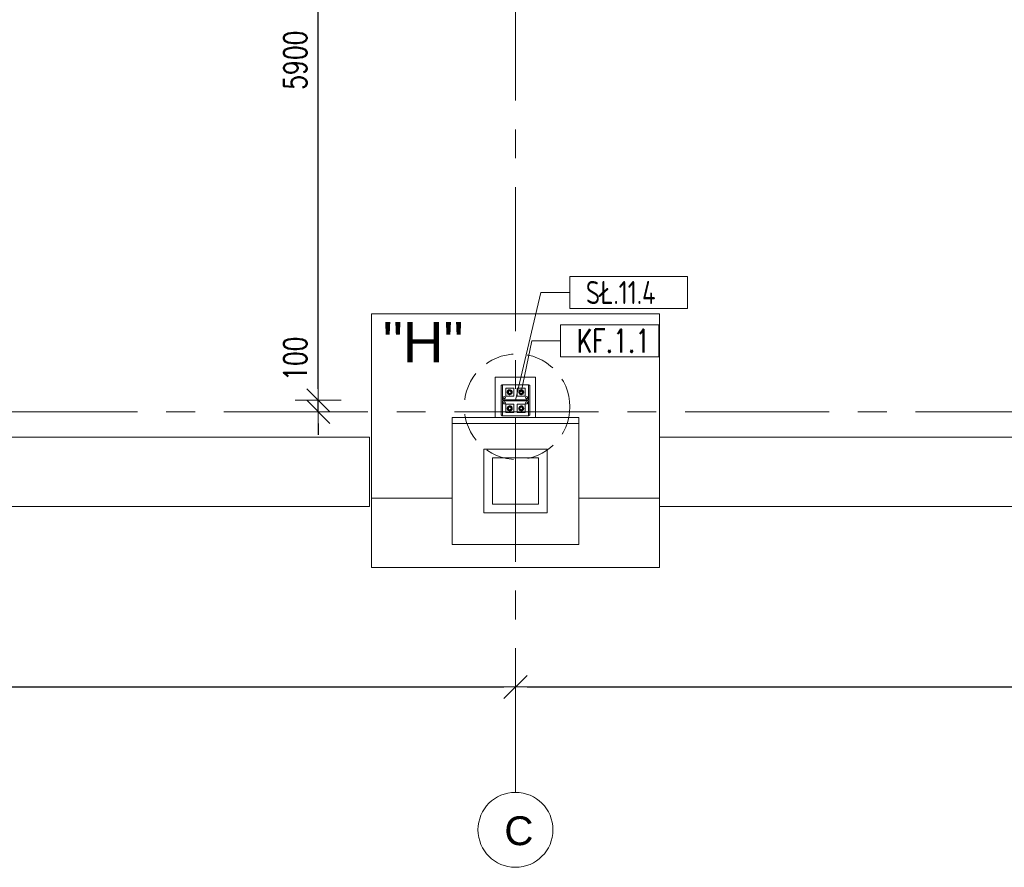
# Model space of a CAD drawing. Header units: millimetres. Extents: x 6807 to 7919, y 15387 to 15883.
# Tile 40 of 120: x 7183 to 7268, y 15487 to 15561. Entities that reach past the tile are written whole.
import ezdxf
from ezdxf.enums import TextEntityAlignment as Align

# ---------------------------------------------------------------- set-up
doc = ezdxf.new("R2010")
doc.units = ezdxf.units.MM
doc.header["$LTSCALE"] = 10
doc.linetypes.add('HIDDEN', pattern=[0.375, 0.25, -0.125])
doc.linetypes.add('MITTE', pattern=[2, 1.25, -0.25, 0.25, -0.25])
doc.layers.get('Defpoints').update_dxf_attribs({"color": 1})
for name, color, linetype, lineweight in [('PS_DIM', 4, 'Continuous', 13), ('PS_Hidden', 2, 'HIDDEN', 9), ('PS_Object', 30, 'Continuous', 13), ('PS_Pos', 1, 'Continuous', 15), ('PS_SOLID', 7, 'Continuous', 30), ('PS_TEXT', 3, 'Continuous', 18)]:
    doc.layers.add(name, color=color, linetype=linetype, lineweight=lineweight)
doc.styles.add('ARIAL', font='arial.ttf')
doc.styles.add('simplex', font='simplex.shx', dxfattribs={"width": 0.75})
doc.dimstyles.new('1_100_PRZ', dxfattribs={"dimtxt": 2, "dimasz": 1, "dimexe": 2, "dimexo": 5, "dimgap": 1, "dimtad": 1, "dimdec": 0, "dimlfac": 100, "dimtxsty": 'simplex', "dimblk": 'dimznak', "dimcen": 2, "dimse1": 1, "dimse2": 1, "dimclrd": 256, "dimclrt": 7, "dimadec": 1, "dimazin": 0, "dimtfac": 1, "dimtdec": 0, "dimtix": 1, "dimtmove": 2, "dimatfit": 3, "dimldrblk": 'dim-grot', "dimfxl": 1, "dimarcsym": 0})

# ---------------------------------------------------------------- blocks, each defined once
blk = doc.blocks.new('dimznak')
at = {"color": 0}
for points in [[(0, 2), (0, -2)], [(-2, 0), (2, 0)]]:
    blk.add_lwpolyline(points, dxfattribs=at)
at = {"color": 2}
blk.add_lwpolyline([(1, 1), (-1, -1)], dxfattribs=at)
blk = doc.blocks.new('*D453')
at = {"layer": 'Defpoints', "color": 0, "transparency": 16777216}
for p in [(7208.817, 15527.942), (7227.172, 15527.942, -0.807), (7230.191, 15526.942, -0.807)]:
    blk.add_point(p, dxfattribs=at)
at = {"layer": 'PS_DIM', "lineweight": -2, "transparency": 16777216}
for p, q in [((7208.817, 15528.942), (7208.817, 15529.942)), ((7208.817, 15526.942), (7208.817, 15527.942)), ((7208.817, 15525.942), (7208.817, 15524.942))]:
    blk.add_line(p, q, dxfattribs=at)
for p, rotation in [((7208.817, 15527.942), 270), ((7208.817, 15526.942), 90)]:
    blk.add_blockref('dimznak', p, dxfattribs=dict(at, rotation=rotation))
at = {"layer": 'PS_DIM', "color": 7, "transparency": 16777216, "insert": (7206.817, 15531.546), "char_height": 2, "attachment_point": 5, "rotation": 90, "style": 'simplex'}
blk.add_mtext('100', dxfattribs=at)
blk = doc.blocks.new('dim-grot')
blk.add_hatch(color=256).paths.add_polyline_path([(0, 0), (-2, 0.5), (-2, -0.5)])
blk.add_lwpolyline([(0, 0), (-2, 0.5), (-2, -0.5), (0, 0)])
blk = doc.blocks.new('Przekrój')
at = {"layer": 'PS_DIM', "style": 'ARIAL', "flags": 4}
for tag, p in [('PRZEKRÓJ', (7.886, 7.75)), ('SKALA', (7.886, 1.75))]:
    blk.add_attdef(tag, text='', height=3.5, dxfattribs=at).set_placement(p, align=Align.MIDDLE_CENTER)
blk = doc.blocks.new('*X268')
at = {"color": 1}
for p, q in [((7240.856, 15544.72, -0.807), (7230.627, 15544.72, -0.807)), ((7230.627, 15544.72, -0.807), (7230.627, 15541.92, -0.807)), ((7240.856, 15541.92, -0.807), (7240.856, 15544.72, -0.807)), ((7225.922, 15533.97, -0.807), (7228.127, 15543.32, -0.807)), ((7228.127, 15543.32, -0.807), (7230.627, 15543.32, -0.807)), ((7230.627, 15541.92, -0.807), (7240.856, 15541.92, -0.807))]:
    blk.add_line(p, q, dxfattribs=at)
at = {"color": 30, "style": 'simplex', "width": 0.75}
blk.add_text('SŁ.11.4', height=2, dxfattribs=at).set_placement((7232.027, 15542.32, -0.807))
blk = doc.blocks.new('*X269')
at = {"color": 1}
for p, q in [((7238.351, 15540.526, -0.807), (7229.837, 15540.526, -0.807)), ((7229.837, 15540.526, -0.807), (7229.837, 15537.726, -0.807)), ((7238.351, 15537.726, -0.807), (7238.351, 15540.526, -0.807)), ((7226.422, 15534.67, -0.807), (7227.337, 15539.126, -0.807)), ((7227.337, 15539.126, -0.807), (7229.837, 15539.126, -0.807)), ((7229.837, 15537.726, -0.807), (7238.351, 15537.726, -0.807))]:
    blk.add_line(p, q, dxfattribs=at)
at = {"color": 30, "style": 'simplex', "width": 0.75}
blk.add_text('KF.1.1', height=2, dxfattribs=at).set_placement((7231.237, 15538.126, -0.807))

msp = doc.modelspace()

# ---------------------------------------------------------------- linework, layer by layer
at = {"layer": 'PS_Hidden', "color": 6, "linetype": 'HIDDEN'}
msp.add_circle((7226.057, 15527.381, -0.807), 4.582, dxfattribs=at)
at = {"layer": 'PS_Object', "color": 5, "linetype": 'MITTE'}
for p, q in [((7225.922, 15493.934, -0.807), (7225.922, 15778.153, -0.807)), ((7225.922, 15493.934, -0.807), (7225.922, 15778.153, -0.807)), ((6960.628, 15526.942, -0.807), (7681.149, 15526.942, -0.807))]:
    msp.add_line(p, q, dxfattribs=at)
at = {"layer": 'PS_Object', "color": 2}
msp.add_circle((7225.922, 15490.682, -0.807), 3.252, dxfattribs=at)
at = {"layer": 'PS_SOLID', "color": 253, "linetype": 'Continuous', "lineweight": 5}
for p, q in [((7238.422, 15535.442, -0.807), (7213.422, 15535.442, -0.807)), ((7213.422, 15535.442, -0.807), (7213.422, 15519.442, -0.807)), ((7238.422, 15519.442, -0.807), (7238.422, 15535.442, -0.807)), ((7227.672, 15529.942, -0.807), (7224.172, 15529.942, -0.807)), ((7224.172, 15529.942, -0.807), (7224.172, 15526.442, -0.807)), ((7227.672, 15526.442, -0.807), (7227.672, 15529.942, -0.807)), ((7224.172, 15526.442, -0.807), (7220.422, 15526.442, -0.807)), ((7220.422, 15526.442, -0.807), (7220.422, 15525.942, -0.807)), ((7220.422, 15525.942, -0.807), (7231.422, 15525.942, -0.807)), ((7220.422, 15525.942, -0.807), (7220.422, 15519.442, -0.807)), ((7224.172, 15526.442, -0.807), (7227.672, 15526.442, -0.807)), ((7227.922, 15526.442, -0.807), (7227.672, 15526.442, -0.807)), ((7231.422, 15526.442, -0.807), (7227.922, 15526.442, -0.807)), ((7231.422, 15525.942, -0.807), (7231.422, 15526.442, -0.807)), ((7231.422, 15519.442, -0.807), (7231.422, 15525.942, -0.807)), ((7213.247, 15524.742, -0.807), (7037.922, 15524.742, -0.807)), ((7213.247, 15518.742, -0.807), (7213.247, 15524.742, -0.807)), ((7413.422, 15524.742, -0.807), (7238.427, 15524.742, -0.807)), ((7238.427, 15524.742, -0.807), (7238.427, 15518.742, -0.807)), ((7223.172, 15518.192, -0.807), (7223.172, 15523.692, -0.807)), ((7223.172, 15523.692, -0.807), (7227.922, 15523.692, -0.807)), ((7227.922, 15523.692, -0.807), (7228.672, 15523.692, -0.807)), ((7228.672, 15523.692, -0.807), (7228.672, 15518.192, -0.807)), ((7227.922, 15522.942, -0.807), (7223.922, 15522.942, -0.807)), ((7223.922, 15522.942, -0.807), (7223.922, 15518.942, -0.807)), ((7227.922, 15518.942, -0.807), (7227.922, 15522.942, -0.807)), ((7213.422, 15519.442, -0.807), (7220.422, 15519.442, -0.807)), ((7213.422, 15519.442, -0.807), (7213.422, 15513.442, -0.807)), ((7220.422, 15519.442, -0.807), (7220.422, 15515.442, -0.807)), ((7223.922, 15518.942, -0.807), (7227.922, 15518.942, -0.807)), ((7231.422, 15519.442, -0.807), (7238.422, 15519.442, -0.807)), ((7231.422, 15515.442, -0.807), (7231.422, 15519.442, -0.807)), ((7238.422, 15513.442, -0.807), (7238.422, 15519.442, -0.807)), ((7033.427, 15518.742, -0.807), (7213.247, 15518.742, -0.807)), ((7228.672, 15518.192, -0.807), (7223.172, 15518.192, -0.807)), ((7238.427, 15518.742, -0.807), (7413.422, 15518.742, -0.807)), ((7220.422, 15515.442, -0.807), (7231.422, 15515.442, -0.807)), ((7213.422, 15513.442, -0.807), (7238.422, 15513.442, -0.807))]:
    msp.add_line(p, q, dxfattribs=at)
at = {"layer": 'PS_SOLID', "color": 3, "linetype": 'Continuous', "lineweight": 13}
for p, q in [((7224.797, 15529.242, -0.807), (7224.672, 15529.242, -0.807)), ((7224.672, 15529.242, -0.807), (7224.672, 15526.642, -0.807)), ((7224.936, 15529.292, -0.807), (7224.752, 15529.292, -0.807)), ((7224.752, 15529.292, -0.807), (7224.752, 15529.242, -0.807)), ((7224.797, 15527.979, -0.807), (7224.797, 15529.242, -0.807)), ((7225.378, 15529.292, -0.807), (7224.936, 15529.292, -0.807)), ((7226.378, 15529.292, -0.807), (7225.378, 15529.292, -0.807)), ((7226.876, 15529.292, -0.807), (7226.378, 15529.292, -0.807)), ((7227.092, 15529.292, -0.807), (7226.876, 15529.292, -0.807)), ((7227.172, 15529.242, -0.807), (7227.047, 15529.242, -0.807)), ((7227.047, 15529.242, -0.807), (7227.047, 15527.979, -0.807)), ((7227.092, 15529.242, -0.807), (7227.092, 15529.292, -0.807)), ((7227.172, 15526.642, -0.807), (7227.172, 15529.242, -0.807)), ((7225.444, 15528.992, -0.807), (7225.072, 15528.992, -0.807)), ((7225.072, 15528.992, -0.807), (7225.072, 15528.292, -0.807)), ((7225.21, 15528.701, -0.807), (7225.202, 15528.642, -0.807)), ((7225.202, 15528.642, -0.807), (7225.21, 15528.582, -0.807)), ((7225.234, 15528.756, -0.807), (7225.21, 15528.701, -0.807)), ((7225.21, 15528.582, -0.807), (7225.234, 15528.527, -0.807)), ((7225.318, 15528.822, -0.807), (7225.214, 15528.642, -0.807)), ((7225.214, 15528.642, -0.807), (7225.318, 15528.462, -0.807)), ((7225.271, 15528.802, -0.807), (7225.234, 15528.756, -0.807)), ((7225.234, 15528.527, -0.807), (7225.271, 15528.481, -0.807)), ((7225.32, 15528.837, -0.807), (7225.271, 15528.802, -0.807)), ((7225.271, 15528.481, -0.807), (7225.32, 15528.446, -0.807)), ((7225.303, 15528.66, -0.807), (7225.302, 15528.635, -0.807)), ((7225.302, 15528.642, -0.807), (7225.302, 15528.647, -0.807)), ((7225.302, 15528.639, -0.807), (7225.302, 15528.642, -0.807)), ((7225.302, 15528.639, -0.807), (7225.302, 15528.642, -0.807)), ((7225.302, 15528.635, -0.807), (7225.305, 15528.611, -0.807)), ((7225.309, 15528.683, -0.807), (7225.303, 15528.66, -0.807)), ((7225.305, 15528.669, -0.807), (7225.306, 15528.674, -0.807)), ((7225.305, 15528.611, -0.807), (7225.314, 15528.589, -0.807)), ((7225.306, 15528.674, -0.807), (7225.308, 15528.677, -0.807)), ((7225.306, 15528.609, -0.807), (7225.306, 15528.61, -0.807)), ((7225.308, 15528.606, -0.807), (7225.306, 15528.609, -0.807)), ((7225.32, 15528.705, -0.807), (7225.309, 15528.683, -0.807)), ((7225.314, 15528.589, -0.807), (7225.327, 15528.568, -0.807)), ((7225.319, 15528.579, -0.807), (7225.317, 15528.583, -0.807)), ((7225.43, 15528.822, -0.807), (7225.318, 15528.822, -0.807)), ((7225.318, 15528.701, -0.807), (7225.319, 15528.704, -0.807)), ((7225.318, 15528.462, -0.807), (7225.525, 15528.462, -0.807)), ((7225.319, 15528.704, -0.807), (7225.319, 15528.704, -0.807)), ((7225.322, 15528.575, -0.807), (7225.319, 15528.579, -0.807)), ((7225.377, 15528.857, -0.807), (7225.32, 15528.837, -0.807)), ((7225.335, 15528.724, -0.807), (7225.32, 15528.705, -0.807)), ((7225.32, 15528.446, -0.807), (7225.377, 15528.426, -0.807)), ((7225.327, 15528.568, -0.807), (7225.343, 15528.55, -0.807)), ((7225.353, 15528.74, -0.807), (7225.335, 15528.724, -0.807)), ((7225.34, 15528.554, -0.807), (7225.336, 15528.558, -0.807)), ((7225.338, 15528.727, -0.807), (7225.34, 15528.729, -0.807)), ((7225.34, 15528.729, -0.807), (7225.344, 15528.732, -0.807)), ((7225.341, 15528.553, -0.807), (7225.34, 15528.554, -0.807)), ((7225.343, 15528.55, -0.807), (7225.363, 15528.537, -0.807)), ((7225.374, 15528.752, -0.807), (7225.353, 15528.74, -0.807)), ((7225.362, 15528.745, -0.807), (7225.366, 15528.748, -0.807)), ((7225.363, 15528.537, -0.807), (7225.386, 15528.527, -0.807)), ((7225.366, 15528.535, -0.807), (7225.365, 15528.536, -0.807)), ((7225.366, 15528.748, -0.807), (7225.37, 15528.749, -0.807)), ((7225.371, 15528.533, -0.807), (7225.366, 15528.535, -0.807)), ((7225.397, 15528.759, -0.807), (7225.374, 15528.752, -0.807)), ((7225.437, 15528.861, -0.807), (7225.377, 15528.857, -0.807)), ((7225.377, 15528.426, -0.807), (7225.437, 15528.422, -0.807)), ((7225.386, 15528.527, -0.807), (7225.409, 15528.522, -0.807)), ((7225.397, 15528.524, -0.807), (7225.393, 15528.526, -0.807)), ((7225.396, 15528.759, -0.807), (7225.397, 15528.759, -0.807)), ((7225.422, 15528.762, -0.807), (7225.397, 15528.759, -0.807)), ((7225.397, 15528.759, -0.807), (7225.397, 15528.759, -0.807)), ((7225.402, 15528.524, -0.807), (7225.397, 15528.524, -0.807)), ((7225.409, 15528.522, -0.807), (7225.434, 15528.522, -0.807)), ((7225.446, 15528.759, -0.807), (7225.422, 15528.762, -0.807)), ((7225.43, 15528.522, -0.807), (7225.425, 15528.522, -0.807)), ((7225.426, 15528.761, -0.807), (7225.43, 15528.761, -0.807)), ((7225.525, 15528.822, -0.807), (7225.43, 15528.822, -0.807)), ((7225.43, 15528.761, -0.807), (7225.435, 15528.76, -0.807)), ((7225.431, 15528.522, -0.807), (7225.43, 15528.522, -0.807)), ((7225.434, 15528.522, -0.807), (7225.457, 15528.527, -0.807)), ((7225.495, 15528.849, -0.807), (7225.437, 15528.861, -0.807)), ((7225.437, 15528.422, -0.807), (7225.495, 15528.434, -0.807)), ((7225.772, 15528.992, -0.807), (7225.444, 15528.992, -0.807)), ((7225.469, 15528.752, -0.807), (7225.446, 15528.759, -0.807)), ((7225.456, 15528.756, -0.807), (7225.462, 15528.755, -0.807)), ((7225.457, 15528.527, -0.807), (7225.48, 15528.537, -0.807)), ((7225.462, 15528.528, -0.807), (7225.46, 15528.528, -0.807)), ((7225.462, 15528.755, -0.807), (7225.464, 15528.753, -0.807)), ((7225.466, 15528.531, -0.807), (7225.462, 15528.528, -0.807)), ((7225.49, 15528.74, -0.807), (7225.469, 15528.752, -0.807)), ((7225.48, 15528.537, -0.807), (7225.5, 15528.55, -0.807)), ((7225.491, 15528.543, -0.807), (7225.487, 15528.541, -0.807)), ((7225.509, 15528.724, -0.807), (7225.49, 15528.74, -0.807)), ((7225.49, 15528.74, -0.807), (7225.491, 15528.74, -0.807)), ((7225.491, 15528.74, -0.807), (7225.492, 15528.738, -0.807)), ((7225.494, 15528.546, -0.807), (7225.491, 15528.543, -0.807)), ((7225.548, 15528.821, -0.807), (7225.495, 15528.849, -0.807)), ((7225.495, 15528.434, -0.807), (7225.548, 15528.462, -0.807)), ((7225.5, 15528.55, -0.807), (7225.516, 15528.568, -0.807)), ((7225.523, 15528.705, -0.807), (7225.509, 15528.724, -0.807)), ((7225.515, 15528.566, -0.807), (7225.511, 15528.563, -0.807)), ((7225.512, 15528.72, -0.807), (7225.515, 15528.717, -0.807)), ((7225.515, 15528.717, -0.807), (7225.517, 15528.713, -0.807)), ((7225.515, 15528.567, -0.807), (7225.515, 15528.566, -0.807)), ((7225.516, 15528.568, -0.807), (7225.529, 15528.589, -0.807)), ((7225.534, 15528.683, -0.807), (7225.523, 15528.705, -0.807)), ((7225.629, 15528.642, -0.807), (7225.525, 15528.822, -0.807)), ((7225.525, 15528.462, -0.807), (7225.629, 15528.642, -0.807)), ((7225.529, 15528.694, -0.807), (7225.532, 15528.689, -0.807)), ((7225.529, 15528.589, -0.807), (7225.538, 15528.611, -0.807)), ((7225.532, 15528.594, -0.807), (7225.53, 15528.592, -0.807)), ((7225.532, 15528.689, -0.807), (7225.532, 15528.687, -0.807)), ((7225.533, 15528.599, -0.807), (7225.532, 15528.594, -0.807)), ((7225.54, 15528.66, -0.807), (7225.534, 15528.683, -0.807)), ((7225.538, 15528.611, -0.807), (7225.541, 15528.635, -0.807)), ((7225.54, 15528.625, -0.807), (7225.539, 15528.62, -0.807)), ((7225.541, 15528.635, -0.807), (7225.54, 15528.66, -0.807)), ((7225.54, 15528.659, -0.807), (7225.54, 15528.658, -0.807)), ((7225.54, 15528.658, -0.807), (7225.54, 15528.654, -0.807)), ((7225.54, 15528.629, -0.807), (7225.54, 15528.625, -0.807)), ((7225.592, 15528.78, -0.807), (7225.548, 15528.821, -0.807)), ((7225.548, 15528.462, -0.807), (7225.592, 15528.503, -0.807)), ((7225.623, 15528.729, -0.807), (7225.592, 15528.78, -0.807)), ((7225.592, 15528.503, -0.807), (7225.623, 15528.554, -0.807)), ((7225.639, 15528.671, -0.807), (7225.623, 15528.729, -0.807)), ((7225.623, 15528.554, -0.807), (7225.639, 15528.612, -0.807)), ((7225.639, 15528.642, -0.807), (7225.639, 15528.671, -0.807)), ((7225.639, 15528.612, -0.807), (7225.639, 15528.642, -0.807)), ((7225.772, 15528.292, -0.807), (7225.772, 15528.992, -0.807)), ((7226.444, 15528.992, -0.807), (7226.072, 15528.992, -0.807)), ((7226.072, 15528.992, -0.807), (7226.072, 15528.292, -0.807)), ((7226.21, 15528.701, -0.807), (7226.202, 15528.642, -0.807)), ((7226.202, 15528.642, -0.807), (7226.21, 15528.582, -0.807)), ((7226.234, 15528.756, -0.807), (7226.21, 15528.701, -0.807)), ((7226.21, 15528.582, -0.807), (7226.234, 15528.527, -0.807)), ((7226.318, 15528.822, -0.807), (7226.214, 15528.642, -0.807)), ((7226.214, 15528.642, -0.807), (7226.318, 15528.462, -0.807)), ((7226.271, 15528.802, -0.807), (7226.234, 15528.756, -0.807)), ((7226.234, 15528.527, -0.807), (7226.271, 15528.481, -0.807)), ((7226.32, 15528.837, -0.807), (7226.271, 15528.802, -0.807)), ((7226.271, 15528.481, -0.807), (7226.32, 15528.446, -0.807)), ((7226.303, 15528.66, -0.807), (7226.302, 15528.635, -0.807)), ((7226.302, 15528.642, -0.807), (7226.302, 15528.647, -0.807)), ((7226.302, 15528.639, -0.807), (7226.302, 15528.642, -0.807)), ((7226.302, 15528.635, -0.807), (7226.305, 15528.611, -0.807)), ((7226.309, 15528.683, -0.807), (7226.303, 15528.66, -0.807)), ((7226.305, 15528.669, -0.807), (7226.306, 15528.674, -0.807)), ((7226.305, 15528.611, -0.807), (7226.314, 15528.589, -0.807)), ((7226.306, 15528.674, -0.807), (7226.308, 15528.677, -0.807)), ((7226.306, 15528.609, -0.807), (7226.306, 15528.61, -0.807)), ((7226.308, 15528.606, -0.807), (7226.306, 15528.609, -0.807)), ((7226.32, 15528.705, -0.807), (7226.309, 15528.683, -0.807)), ((7226.314, 15528.589, -0.807), (7226.327, 15528.568, -0.807)), ((7226.319, 15528.579, -0.807), (7226.317, 15528.583, -0.807)), ((7226.43, 15528.822, -0.807), (7226.318, 15528.822, -0.807)), ((7226.318, 15528.701, -0.807), (7226.319, 15528.704, -0.807)), ((7226.318, 15528.462, -0.807), (7226.525, 15528.462, -0.807)), ((7226.319, 15528.704, -0.807), (7226.319, 15528.704, -0.807)), ((7226.319, 15528.704, -0.807), (7226.319, 15528.704, -0.807)), ((7226.322, 15528.575, -0.807), (7226.319, 15528.579, -0.807)), ((7226.377, 15528.857, -0.807), (7226.32, 15528.837, -0.807)), ((7226.335, 15528.724, -0.807), (7226.32, 15528.705, -0.807)), ((7226.32, 15528.446, -0.807), (7226.377, 15528.426, -0.807)), ((7226.327, 15528.568, -0.807), (7226.343, 15528.55, -0.807)), ((7226.353, 15528.74, -0.807), (7226.335, 15528.724, -0.807)), ((7226.34, 15528.554, -0.807), (7226.336, 15528.558, -0.807)), ((7226.338, 15528.727, -0.807), (7226.34, 15528.729, -0.807)), ((7226.34, 15528.729, -0.807), (7226.344, 15528.732, -0.807)), ((7226.341, 15528.553, -0.807), (7226.34, 15528.554, -0.807)), ((7226.343, 15528.55, -0.807), (7226.363, 15528.537, -0.807)), ((7226.374, 15528.752, -0.807), (7226.353, 15528.74, -0.807)), ((7226.362, 15528.745, -0.807), (7226.366, 15528.748, -0.807)), ((7226.363, 15528.537, -0.807), (7226.386, 15528.527, -0.807)), ((7226.366, 15528.535, -0.807), (7226.365, 15528.536, -0.807)), ((7226.366, 15528.748, -0.807), (7226.37, 15528.749, -0.807)), ((7226.371, 15528.533, -0.807), (7226.366, 15528.535, -0.807)), ((7226.397, 15528.759, -0.807), (7226.374, 15528.752, -0.807)), ((7226.437, 15528.861, -0.807), (7226.377, 15528.857, -0.807)), ((7226.377, 15528.426, -0.807), (7226.437, 15528.422, -0.807)), ((7226.386, 15528.527, -0.807), (7226.409, 15528.522, -0.807)), ((7226.397, 15528.524, -0.807), (7226.393, 15528.526, -0.807)), ((7226.396, 15528.759, -0.807), (7226.397, 15528.759, -0.807)), ((7226.422, 15528.762, -0.807), (7226.397, 15528.759, -0.807)), ((7226.397, 15528.759, -0.807), (7226.397, 15528.759, -0.807)), ((7226.402, 15528.524, -0.807), (7226.397, 15528.524, -0.807)), ((7226.409, 15528.522, -0.807), (7226.434, 15528.522, -0.807)), ((7226.446, 15528.759, -0.807), (7226.422, 15528.762, -0.807)), ((7226.43, 15528.522, -0.807), (7226.425, 15528.522, -0.807)), ((7226.426, 15528.761, -0.807), (7226.43, 15528.761, -0.807)), ((7226.525, 15528.822, -0.807), (7226.43, 15528.822, -0.807)), ((7226.43, 15528.761, -0.807), (7226.435, 15528.76, -0.807)), ((7226.431, 15528.522, -0.807), (7226.43, 15528.522, -0.807)), ((7226.434, 15528.522, -0.807), (7226.457, 15528.527, -0.807)), ((7226.495, 15528.849, -0.807), (7226.437, 15528.861, -0.807)), ((7226.437, 15528.422, -0.807), (7226.495, 15528.434, -0.807)), ((7226.772, 15528.992, -0.807), (7226.444, 15528.992, -0.807)), ((7226.469, 15528.752, -0.807), (7226.446, 15528.759, -0.807)), ((7226.456, 15528.756, -0.807), (7226.462, 15528.755, -0.807)), ((7226.457, 15528.527, -0.807), (7226.48, 15528.537, -0.807)), ((7226.462, 15528.528, -0.807), (7226.46, 15528.528, -0.807)), ((7226.462, 15528.755, -0.807), (7226.464, 15528.753, -0.807)), ((7226.466, 15528.531, -0.807), (7226.462, 15528.528, -0.807)), ((7226.49, 15528.74, -0.807), (7226.469, 15528.752, -0.807)), ((7226.48, 15528.537, -0.807), (7226.5, 15528.55, -0.807)), ((7226.491, 15528.543, -0.807), (7226.487, 15528.541, -0.807)), ((7226.509, 15528.724, -0.807), (7226.49, 15528.74, -0.807)), ((7226.49, 15528.74, -0.807), (7226.491, 15528.74, -0.807)), ((7226.491, 15528.74, -0.807), (7226.492, 15528.738, -0.807)), ((7226.494, 15528.546, -0.807), (7226.491, 15528.543, -0.807)), ((7226.548, 15528.821, -0.807), (7226.495, 15528.849, -0.807)), ((7226.495, 15528.434, -0.807), (7226.548, 15528.462, -0.807)), ((7226.5, 15528.55, -0.807), (7226.516, 15528.568, -0.807)), ((7226.523, 15528.705, -0.807), (7226.509, 15528.724, -0.807)), ((7226.515, 15528.566, -0.807), (7226.511, 15528.563, -0.807)), ((7226.512, 15528.72, -0.807), (7226.515, 15528.717, -0.807)), ((7226.515, 15528.717, -0.807), (7226.517, 15528.713, -0.807)), ((7226.515, 15528.567, -0.807), (7226.515, 15528.566, -0.807)), ((7226.516, 15528.568, -0.807), (7226.529, 15528.589, -0.807)), ((7226.534, 15528.683, -0.807), (7226.523, 15528.705, -0.807)), ((7226.629, 15528.642, -0.807), (7226.525, 15528.822, -0.807)), ((7226.525, 15528.462, -0.807), (7226.629, 15528.642, -0.807)), ((7226.529, 15528.694, -0.807), (7226.532, 15528.689, -0.807)), ((7226.529, 15528.589, -0.807), (7226.538, 15528.611, -0.807)), ((7226.532, 15528.594, -0.807), (7226.53, 15528.592, -0.807)), ((7226.532, 15528.689, -0.807), (7226.532, 15528.687, -0.807)), ((7226.533, 15528.599, -0.807), (7226.532, 15528.594, -0.807)), ((7226.54, 15528.66, -0.807), (7226.534, 15528.683, -0.807)), ((7226.538, 15528.611, -0.807), (7226.541, 15528.635, -0.807)), ((7226.54, 15528.625, -0.807), (7226.539, 15528.62, -0.807)), ((7226.541, 15528.635, -0.807), (7226.54, 15528.66, -0.807)), ((7226.54, 15528.659, -0.807), (7226.54, 15528.658, -0.807)), ((7226.54, 15528.658, -0.807), (7226.54, 15528.654, -0.807)), ((7226.54, 15528.629, -0.807), (7226.54, 15528.625, -0.807)), ((7226.592, 15528.78, -0.807), (7226.548, 15528.821, -0.807)), ((7226.548, 15528.462, -0.807), (7226.592, 15528.503, -0.807)), ((7226.623, 15528.729, -0.807), (7226.592, 15528.78, -0.807)), ((7226.592, 15528.503, -0.807), (7226.623, 15528.554, -0.807)), ((7226.639, 15528.671, -0.807), (7226.623, 15528.729, -0.807)), ((7226.623, 15528.554, -0.807), (7226.639, 15528.612, -0.807)), ((7226.639, 15528.642, -0.807), (7226.639, 15528.671, -0.807)), ((7226.639, 15528.612, -0.807), (7226.639, 15528.642, -0.807)), ((7226.772, 15528.292, -0.807), (7226.772, 15528.992, -0.807)), ((7227.047, 15527.979, -0.807), (7224.797, 15527.979, -0.807)), ((7224.797, 15526.642, -0.807), (7224.797, 15527.904, -0.807)), ((7224.797, 15527.904, -0.807), (7227.047, 15527.904, -0.807)), ((7224.862, 15528.172, -0.807), (7224.883, 15528.229, -0.807)), ((7224.883, 15528.114, -0.807), (7224.862, 15528.172, -0.807)), ((7224.862, 15527.712, -0.807), (7224.883, 15527.769, -0.807)), ((7224.883, 15527.654, -0.807), (7224.862, 15527.712, -0.807)), ((7224.883, 15528.229, -0.807), (7224.936, 15528.26, -0.807)), ((7224.936, 15528.083, -0.807), (7224.883, 15528.114, -0.807)), ((7224.883, 15527.769, -0.807), (7224.936, 15527.8, -0.807)), ((7224.936, 15527.623, -0.807), (7224.883, 15527.654, -0.807)), ((7224.936, 15528.26, -0.807), (7224.997, 15528.249, -0.807)), ((7224.997, 15528.094, -0.807), (7224.936, 15528.083, -0.807)), ((7224.936, 15527.8, -0.807), (7224.997, 15527.789, -0.807)), ((7224.997, 15527.634, -0.807), (7224.936, 15527.623, -0.807)), ((7224.997, 15528.249, -0.807), (7225.036, 15528.202, -0.807)), ((7225.036, 15528.141, -0.807), (7224.997, 15528.094, -0.807)), ((7224.997, 15527.789, -0.807), (7225.036, 15527.742, -0.807)), ((7225.036, 15527.681, -0.807), (7224.997, 15527.634, -0.807)), ((7225.036, 15528.202, -0.807), (7225.036, 15528.141, -0.807)), ((7225.036, 15527.742, -0.807), (7225.036, 15527.681, -0.807)), ((7225.072, 15528.292, -0.807), (7225.772, 15528.292, -0.807)), ((7225.444, 15527.592, -0.807), (7225.072, 15527.592, -0.807)), ((7225.072, 15527.592, -0.807), (7225.072, 15526.892, -0.807)), ((7225.377, 15527.457, -0.807), (7225.32, 15527.437, -0.807)), ((7225.437, 15527.461, -0.807), (7225.377, 15527.457, -0.807)), ((7225.495, 15527.449, -0.807), (7225.437, 15527.461, -0.807)), ((7225.772, 15527.592, -0.807), (7225.444, 15527.592, -0.807)), ((7225.548, 15527.421, -0.807), (7225.495, 15527.449, -0.807)), ((7225.772, 15526.892, -0.807), (7225.772, 15527.592, -0.807)), ((7226.072, 15528.292, -0.807), (7226.772, 15528.292, -0.807)), ((7226.444, 15527.592, -0.807), (7226.072, 15527.592, -0.807)), ((7226.072, 15527.592, -0.807), (7226.072, 15526.892, -0.807)), ((7226.377, 15527.457, -0.807), (7226.32, 15527.437, -0.807)), ((7226.437, 15527.461, -0.807), (7226.377, 15527.457, -0.807)), ((7226.495, 15527.449, -0.807), (7226.437, 15527.461, -0.807)), ((7226.772, 15527.592, -0.807), (7226.444, 15527.592, -0.807)), ((7226.548, 15527.421, -0.807), (7226.495, 15527.449, -0.807)), ((7226.772, 15526.892, -0.807), (7226.772, 15527.592, -0.807)), ((7226.802, 15528.172, -0.807), (7226.823, 15528.229, -0.807)), ((7226.823, 15528.114, -0.807), (7226.802, 15528.172, -0.807)), ((7226.802, 15527.712, -0.807), (7226.823, 15527.769, -0.807)), ((7226.823, 15527.654, -0.807), (7226.802, 15527.712, -0.807)), ((7226.823, 15528.229, -0.807), (7226.876, 15528.26, -0.807)), ((7226.876, 15528.083, -0.807), (7226.823, 15528.114, -0.807)), ((7226.823, 15527.769, -0.807), (7226.876, 15527.8, -0.807)), ((7226.876, 15527.623, -0.807), (7226.823, 15527.654, -0.807)), ((7226.876, 15528.26, -0.807), (7226.937, 15528.249, -0.807)), ((7226.937, 15528.094, -0.807), (7226.876, 15528.083, -0.807)), ((7226.876, 15527.8, -0.807), (7226.937, 15527.789, -0.807)), ((7226.937, 15527.634, -0.807), (7226.876, 15527.623, -0.807)), ((7226.937, 15528.249, -0.807), (7226.976, 15528.202, -0.807)), ((7226.976, 15528.141, -0.807), (7226.937, 15528.094, -0.807)), ((7226.937, 15527.789, -0.807), (7226.976, 15527.742, -0.807)), ((7226.976, 15527.681, -0.807), (7226.937, 15527.634, -0.807)), ((7226.976, 15528.202, -0.807), (7226.976, 15528.141, -0.807)), ((7226.976, 15527.742, -0.807), (7226.976, 15527.681, -0.807)), ((7227.047, 15527.904, -0.807), (7227.047, 15526.642, -0.807)), ((7224.672, 15526.642, -0.807), (7224.797, 15526.642, -0.807)), ((7224.752, 15526.642, -0.807), (7224.752, 15526.592, -0.807)), ((7224.752, 15526.592, -0.807), (7227.092, 15526.592, -0.807)), ((7225.072, 15526.892, -0.807), (7225.772, 15526.892, -0.807)), ((7225.21, 15527.301, -0.807), (7225.202, 15527.242, -0.807)), ((7225.202, 15527.242, -0.807), (7225.21, 15527.182, -0.807)), ((7225.234, 15527.356, -0.807), (7225.21, 15527.301, -0.807)), ((7225.21, 15527.182, -0.807), (7225.234, 15527.127, -0.807)), ((7225.318, 15527.422, -0.807), (7225.214, 15527.242, -0.807)), ((7225.214, 15527.242, -0.807), (7225.318, 15527.062, -0.807)), ((7225.271, 15527.402, -0.807), (7225.234, 15527.356, -0.807)), ((7225.234, 15527.127, -0.807), (7225.271, 15527.081, -0.807)), ((7225.32, 15527.437, -0.807), (7225.271, 15527.402, -0.807)), ((7225.271, 15527.081, -0.807), (7225.32, 15527.046, -0.807)), ((7225.303, 15527.26, -0.807), (7225.302, 15527.235, -0.807)), ((7225.302, 15527.242, -0.807), (7225.302, 15527.247, -0.807)), ((7225.302, 15527.239, -0.807), (7225.302, 15527.242, -0.807)), ((7225.302, 15527.235, -0.807), (7225.305, 15527.211, -0.807)), ((7225.309, 15527.283, -0.807), (7225.303, 15527.26, -0.807)), ((7225.305, 15527.269, -0.807), (7225.306, 15527.274, -0.807)), ((7225.305, 15527.211, -0.807), (7225.314, 15527.189, -0.807)), ((7225.306, 15527.274, -0.807), (7225.308, 15527.277, -0.807)), ((7225.306, 15527.274, -0.807), (7225.308, 15527.277, -0.807)), ((7225.306, 15527.209, -0.807), (7225.306, 15527.21, -0.807)), ((7225.308, 15527.206, -0.807), (7225.306, 15527.209, -0.807)), ((7225.32, 15527.305, -0.807), (7225.309, 15527.283, -0.807)), ((7225.314, 15527.189, -0.807), (7225.327, 15527.168, -0.807)), ((7225.319, 15527.179, -0.807), (7225.317, 15527.183, -0.807)), ((7225.43, 15527.422, -0.807), (7225.318, 15527.422, -0.807)), ((7225.318, 15527.301, -0.807), (7225.319, 15527.304, -0.807)), ((7225.318, 15527.062, -0.807), (7225.525, 15527.062, -0.807)), ((7225.319, 15527.304, -0.807), (7225.319, 15527.304, -0.807)), ((7225.322, 15527.175, -0.807), (7225.319, 15527.179, -0.807)), ((7225.335, 15527.324, -0.807), (7225.32, 15527.305, -0.807)), ((7225.32, 15527.046, -0.807), (7225.377, 15527.026, -0.807)), ((7225.327, 15527.168, -0.807), (7225.343, 15527.15, -0.807)), ((7225.353, 15527.34, -0.807), (7225.335, 15527.324, -0.807)), ((7225.34, 15527.154, -0.807), (7225.336, 15527.158, -0.807)), ((7225.338, 15527.327, -0.807), (7225.34, 15527.329, -0.807)), ((7225.34, 15527.329, -0.807), (7225.344, 15527.332, -0.807)), ((7225.341, 15527.153, -0.807), (7225.34, 15527.154, -0.807)), ((7225.343, 15527.15, -0.807), (7225.363, 15527.137, -0.807)), ((7225.374, 15527.352, -0.807), (7225.353, 15527.34, -0.807)), ((7225.362, 15527.345, -0.807), (7225.366, 15527.348, -0.807)), ((7225.363, 15527.137, -0.807), (7225.386, 15527.127, -0.807)), ((7225.366, 15527.135, -0.807), (7225.365, 15527.136, -0.807)), ((7225.366, 15527.348, -0.807), (7225.37, 15527.349, -0.807)), ((7225.371, 15527.133, -0.807), (7225.366, 15527.135, -0.807)), ((7225.397, 15527.359, -0.807), (7225.374, 15527.352, -0.807)), ((7225.377, 15527.026, -0.807), (7225.437, 15527.022, -0.807)), ((7225.386, 15527.127, -0.807), (7225.409, 15527.122, -0.807)), ((7225.397, 15527.124, -0.807), (7225.393, 15527.126, -0.807)), ((7225.396, 15527.359, -0.807), (7225.397, 15527.359, -0.807)), ((7225.422, 15527.362, -0.807), (7225.397, 15527.359, -0.807)), ((7225.397, 15527.359, -0.807), (7225.397, 15527.359, -0.807)), ((7225.402, 15527.124, -0.807), (7225.397, 15527.124, -0.807)), ((7225.409, 15527.122, -0.807), (7225.434, 15527.122, -0.807)), ((7225.446, 15527.359, -0.807), (7225.422, 15527.362, -0.807)), ((7225.43, 15527.122, -0.807), (7225.425, 15527.122, -0.807)), ((7225.426, 15527.361, -0.807), (7225.43, 15527.361, -0.807)), ((7225.525, 15527.422, -0.807), (7225.43, 15527.422, -0.807)), ((7225.43, 15527.361, -0.807), (7225.435, 15527.36, -0.807)), ((7225.431, 15527.122, -0.807), (7225.43, 15527.122, -0.807)), ((7225.434, 15527.122, -0.807), (7225.457, 15527.127, -0.807)), ((7225.437, 15527.022, -0.807), (7225.495, 15527.034, -0.807)), ((7225.469, 15527.352, -0.807), (7225.446, 15527.359, -0.807)), ((7225.456, 15527.356, -0.807), (7225.462, 15527.355, -0.807)), ((7225.457, 15527.127, -0.807), (7225.48, 15527.137, -0.807)), ((7225.462, 15527.128, -0.807), (7225.46, 15527.128, -0.807)), ((7225.462, 15527.355, -0.807), (7225.464, 15527.353, -0.807)), ((7225.466, 15527.131, -0.807), (7225.462, 15527.128, -0.807)), ((7225.49, 15527.34, -0.807), (7225.469, 15527.352, -0.807)), ((7225.48, 15527.137, -0.807), (7225.5, 15527.15, -0.807)), ((7225.491, 15527.143, -0.807), (7225.487, 15527.141, -0.807)), ((7225.509, 15527.324, -0.807), (7225.49, 15527.34, -0.807)), ((7225.49, 15527.34, -0.807), (7225.491, 15527.34, -0.807)), ((7225.491, 15527.34, -0.807), (7225.492, 15527.338, -0.807)), ((7225.494, 15527.146, -0.807), (7225.491, 15527.143, -0.807)), ((7225.495, 15527.034, -0.807), (7225.548, 15527.062, -0.807)), ((7225.5, 15527.15, -0.807), (7225.516, 15527.168, -0.807)), ((7225.523, 15527.305, -0.807), (7225.509, 15527.324, -0.807)), ((7225.515, 15527.166, -0.807), (7225.511, 15527.163, -0.807)), ((7225.512, 15527.32, -0.807), (7225.515, 15527.317, -0.807)), ((7225.515, 15527.317, -0.807), (7225.517, 15527.313, -0.807)), ((7225.515, 15527.167, -0.807), (7225.515, 15527.166, -0.807)), ((7225.516, 15527.168, -0.807), (7225.529, 15527.189, -0.807)), ((7225.534, 15527.283, -0.807), (7225.523, 15527.305, -0.807)), ((7225.629, 15527.242, -0.807), (7225.525, 15527.422, -0.807)), ((7225.525, 15527.062, -0.807), (7225.629, 15527.242, -0.807)), ((7225.529, 15527.294, -0.807), (7225.532, 15527.289, -0.807)), ((7225.529, 15527.189, -0.807), (7225.538, 15527.211, -0.807)), ((7225.532, 15527.194, -0.807), (7225.53, 15527.192, -0.807)), ((7225.532, 15527.289, -0.807), (7225.532, 15527.287, -0.807)), ((7225.533, 15527.199, -0.807), (7225.532, 15527.194, -0.807)), ((7225.54, 15527.26, -0.807), (7225.534, 15527.283, -0.807)), ((7225.538, 15527.211, -0.807), (7225.541, 15527.235, -0.807)), ((7225.54, 15527.225, -0.807), (7225.539, 15527.22, -0.807)), ((7225.541, 15527.235, -0.807), (7225.54, 15527.26, -0.807)), ((7225.54, 15527.259, -0.807), (7225.54, 15527.258, -0.807)), ((7225.54, 15527.258, -0.807), (7225.54, 15527.254, -0.807)), ((7225.54, 15527.229, -0.807), (7225.54, 15527.225, -0.807)), ((7225.592, 15527.38, -0.807), (7225.548, 15527.421, -0.807)), ((7225.548, 15527.062, -0.807), (7225.592, 15527.103, -0.807)), ((7225.623, 15527.329, -0.807), (7225.592, 15527.38, -0.807)), ((7225.592, 15527.103, -0.807), (7225.623, 15527.154, -0.807)), ((7225.639, 15527.271, -0.807), (7225.623, 15527.329, -0.807)), ((7225.623, 15527.154, -0.807), (7225.639, 15527.212, -0.807)), ((7225.639, 15527.242, -0.807), (7225.639, 15527.271, -0.807)), ((7225.639, 15527.212, -0.807), (7225.639, 15527.242, -0.807)), ((7226.072, 15526.892, -0.807), (7226.772, 15526.892, -0.807)), ((7226.21, 15527.301, -0.807), (7226.202, 15527.242, -0.807)), ((7226.202, 15527.242, -0.807), (7226.21, 15527.182, -0.807)), ((7226.234, 15527.356, -0.807), (7226.21, 15527.301, -0.807)), ((7226.21, 15527.182, -0.807), (7226.234, 15527.127, -0.807)), ((7226.318, 15527.422, -0.807), (7226.214, 15527.242, -0.807)), ((7226.214, 15527.242, -0.807), (7226.318, 15527.062, -0.807)), ((7226.271, 15527.402, -0.807), (7226.234, 15527.356, -0.807)), ((7226.234, 15527.127, -0.807), (7226.271, 15527.081, -0.807)), ((7226.32, 15527.437, -0.807), (7226.271, 15527.402, -0.807)), ((7226.271, 15527.081, -0.807), (7226.32, 15527.046, -0.807)), ((7226.303, 15527.26, -0.807), (7226.302, 15527.235, -0.807)), ((7226.302, 15527.242, -0.807), (7226.302, 15527.247, -0.807)), ((7226.302, 15527.239, -0.807), (7226.302, 15527.242, -0.807)), ((7226.302, 15527.235, -0.807), (7226.305, 15527.211, -0.807)), ((7226.309, 15527.283, -0.807), (7226.303, 15527.26, -0.807)), ((7226.305, 15527.269, -0.807), (7226.306, 15527.274, -0.807)), ((7226.305, 15527.211, -0.807), (7226.314, 15527.189, -0.807)), ((7226.306, 15527.274, -0.807), (7226.308, 15527.277, -0.807)), ((7226.306, 15527.209, -0.807), (7226.306, 15527.21, -0.807)), ((7226.308, 15527.206, -0.807), (7226.306, 15527.209, -0.807)), ((7226.32, 15527.305, -0.807), (7226.309, 15527.283, -0.807)), ((7226.314, 15527.189, -0.807), (7226.327, 15527.168, -0.807)), ((7226.319, 15527.179, -0.807), (7226.317, 15527.183, -0.807)), ((7226.43, 15527.422, -0.807), (7226.318, 15527.422, -0.807)), ((7226.318, 15527.301, -0.807), (7226.319, 15527.304, -0.807)), ((7226.318, 15527.062, -0.807), (7226.525, 15527.062, -0.807)), ((7226.319, 15527.304, -0.807), (7226.319, 15527.304, -0.807)), ((7226.322, 15527.175, -0.807), (7226.319, 15527.179, -0.807)), ((7226.335, 15527.324, -0.807), (7226.32, 15527.305, -0.807)), ((7226.32, 15527.046, -0.807), (7226.377, 15527.026, -0.807)), ((7226.327, 15527.168, -0.807), (7226.343, 15527.15, -0.807)), ((7226.353, 15527.34, -0.807), (7226.335, 15527.324, -0.807)), ((7226.34, 15527.154, -0.807), (7226.336, 15527.158, -0.807)), ((7226.338, 15527.327, -0.807), (7226.34, 15527.329, -0.807)), ((7226.34, 15527.329, -0.807), (7226.344, 15527.332, -0.807)), ((7226.341, 15527.153, -0.807), (7226.34, 15527.154, -0.807)), ((7226.343, 15527.15, -0.807), (7226.363, 15527.137, -0.807)), ((7226.374, 15527.352, -0.807), (7226.353, 15527.34, -0.807)), ((7226.362, 15527.345, -0.807), (7226.366, 15527.348, -0.807)), ((7226.363, 15527.137, -0.807), (7226.386, 15527.127, -0.807)), ((7226.366, 15527.135, -0.807), (7226.365, 15527.136, -0.807)), ((7226.366, 15527.348, -0.807), (7226.37, 15527.349, -0.807)), ((7226.371, 15527.133, -0.807), (7226.366, 15527.135, -0.807)), ((7226.397, 15527.359, -0.807), (7226.374, 15527.352, -0.807)), ((7226.377, 15527.026, -0.807), (7226.437, 15527.022, -0.807)), ((7226.386, 15527.127, -0.807), (7226.409, 15527.122, -0.807)), ((7226.397, 15527.124, -0.807), (7226.393, 15527.126, -0.807)), ((7226.396, 15527.359, -0.807), (7226.397, 15527.359, -0.807)), ((7226.422, 15527.362, -0.807), (7226.397, 15527.359, -0.807)), ((7226.397, 15527.359, -0.807), (7226.397, 15527.359, -0.807)), ((7226.402, 15527.124, -0.807), (7226.397, 15527.124, -0.807)), ((7226.409, 15527.122, -0.807), (7226.434, 15527.122, -0.807)), ((7226.446, 15527.359, -0.807), (7226.422, 15527.362, -0.807)), ((7226.43, 15527.122, -0.807), (7226.425, 15527.122, -0.807)), ((7226.426, 15527.361, -0.807), (7226.43, 15527.361, -0.807)), ((7226.525, 15527.422, -0.807), (7226.43, 15527.422, -0.807)), ((7226.43, 15527.361, -0.807), (7226.435, 15527.36, -0.807)), ((7226.431, 15527.122, -0.807), (7226.43, 15527.122, -0.807)), ((7226.434, 15527.122, -0.807), (7226.457, 15527.127, -0.807)), ((7226.437, 15527.022, -0.807), (7226.495, 15527.034, -0.807)), ((7226.469, 15527.352, -0.807), (7226.446, 15527.359, -0.807)), ((7226.456, 15527.356, -0.807), (7226.462, 15527.355, -0.807)), ((7226.457, 15527.127, -0.807), (7226.48, 15527.137, -0.807)), ((7226.462, 15527.128, -0.807), (7226.46, 15527.128, -0.807)), ((7226.462, 15527.355, -0.807), (7226.464, 15527.353, -0.807)), ((7226.466, 15527.131, -0.807), (7226.462, 15527.128, -0.807)), ((7226.49, 15527.34, -0.807), (7226.469, 15527.352, -0.807)), ((7226.48, 15527.137, -0.807), (7226.5, 15527.15, -0.807)), ((7226.491, 15527.143, -0.807), (7226.487, 15527.141, -0.807)), ((7226.509, 15527.324, -0.807), (7226.49, 15527.34, -0.807)), ((7226.49, 15527.34, -0.807), (7226.491, 15527.34, -0.807)), ((7226.491, 15527.34, -0.807), (7226.492, 15527.338, -0.807)), ((7226.494, 15527.146, -0.807), (7226.491, 15527.143, -0.807)), ((7226.495, 15527.034, -0.807), (7226.548, 15527.062, -0.807)), ((7226.5, 15527.15, -0.807), (7226.516, 15527.168, -0.807)), ((7226.523, 15527.305, -0.807), (7226.509, 15527.324, -0.807)), ((7226.515, 15527.166, -0.807), (7226.511, 15527.163, -0.807)), ((7226.512, 15527.32, -0.807), (7226.515, 15527.317, -0.807)), ((7226.515, 15527.317, -0.807), (7226.517, 15527.313, -0.807)), ((7226.515, 15527.167, -0.807), (7226.515, 15527.166, -0.807)), ((7226.516, 15527.168, -0.807), (7226.529, 15527.189, -0.807)), ((7226.534, 15527.283, -0.807), (7226.523, 15527.305, -0.807)), ((7226.629, 15527.242, -0.807), (7226.525, 15527.422, -0.807)), ((7226.525, 15527.062, -0.807), (7226.629, 15527.242, -0.807)), ((7226.529, 15527.294, -0.807), (7226.532, 15527.289, -0.807)), ((7226.529, 15527.189, -0.807), (7226.538, 15527.211, -0.807)), ((7226.532, 15527.194, -0.807), (7226.53, 15527.192, -0.807)), ((7226.532, 15527.289, -0.807), (7226.532, 15527.287, -0.807)), ((7226.533, 15527.199, -0.807), (7226.532, 15527.194, -0.807)), ((7226.54, 15527.26, -0.807), (7226.534, 15527.283, -0.807)), ((7226.538, 15527.211, -0.807), (7226.541, 15527.235, -0.807)), ((7226.54, 15527.225, -0.807), (7226.539, 15527.22, -0.807)), ((7226.541, 15527.235, -0.807), (7226.54, 15527.26, -0.807)), ((7226.54, 15527.259, -0.807), (7226.54, 15527.258, -0.807)), ((7226.54, 15527.258, -0.807), (7226.54, 15527.254, -0.807)), ((7226.54, 15527.229, -0.807), (7226.54, 15527.225, -0.807)), ((7226.592, 15527.38, -0.807), (7226.548, 15527.421, -0.807)), ((7226.548, 15527.062, -0.807), (7226.592, 15527.103, -0.807)), ((7226.623, 15527.329, -0.807), (7226.592, 15527.38, -0.807)), ((7226.592, 15527.103, -0.807), (7226.623, 15527.154, -0.807)), ((7226.639, 15527.271, -0.807), (7226.623, 15527.329, -0.807)), ((7226.623, 15527.154, -0.807), (7226.639, 15527.212, -0.807)), ((7226.639, 15527.242, -0.807), (7226.639, 15527.271, -0.807)), ((7226.639, 15527.212, -0.807), (7226.639, 15527.242, -0.807)), ((7227.047, 15526.642, -0.807), (7227.172, 15526.642, -0.807)), ((7227.092, 15526.592, -0.807), (7227.092, 15526.642, -0.807))]:
    msp.add_line(p, q, dxfattribs=at)
for centre in [(7224.952, 15528.172, -0.807), (7224.952, 15527.712, -0.807), (7226.892, 15528.172, -0.807), (7226.892, 15527.712, -0.807)]:
    msp.add_circle(centre, 0.09, dxfattribs=at)

# ---------------------------------------------------------------- block references
at = {"layer": 'PS_DIM'}
ref = msp.add_blockref('Przekrój', (7210.029, 15525.224), dxfattribs=at)
ref.add_attrib('PRZEKRÓJ', '"H"', dxfattribs={"layer": 'PS_TEXT', "height": 3.5, "style": 'ARIAL'}).set_placement((7217.915, 15532.974), align=Align.MIDDLE_CENTER)
at = {"layer": 'PS_Pos'}
for name in ['*X268', '*X269']:
    msp.add_blockref(name, (0, -6.028), dxfattribs=at)

# ---------------------------------------------------------------- texts
at = {"layer": 'PS_Object', "color": 3, "style": 'ARIAL'}
msp.add_text('C', height=2.5, dxfattribs=at).set_placement((7224.956, 15489.352, -0.807))

# ---------------------------------------------------------------- dimensions: what is measured, and where the dimension line sits
at = {"layer": 'PS_DIM'}
msp.add_linear_dim(base=(7208.817, 15586.942), p1=(7227.172, 15527.942, -0.807), p2=(7222.639, 15586.942, -0.807), angle=90, dimstyle='1_100_PRZ', dxfattribs=at).render()
dim = msp.add_linear_dim(base=(7208.817, 15527.942), p1=(7230.191, 15526.942, -0.807), p2=(7227.172, 15527.942, -0.807), angle=90, dimstyle='1_100_PRZ', dxfattribs=at)
dim.commit()
dim.dimension.update_dxf_attribs({"geometry": '*D453', "text_midpoint": (7206.817, 15531.546), "dimtype": 160})
for base, p1, p2 in [((7225.922, 15503.08), (7027.422, 15525.302, -0.807), (7225.922, 15501.482, -0.807)), ((7425.922, 15503.08), (7225.922, 15501.482, -0.807), (7425.922, 15500.374, -0.807))]:
    msp.add_linear_dim(base=base, p1=p1, p2=p2, dimstyle='1_100_PRZ', dxfattribs=at).render()

doc.saveas('drawing.dxf')
